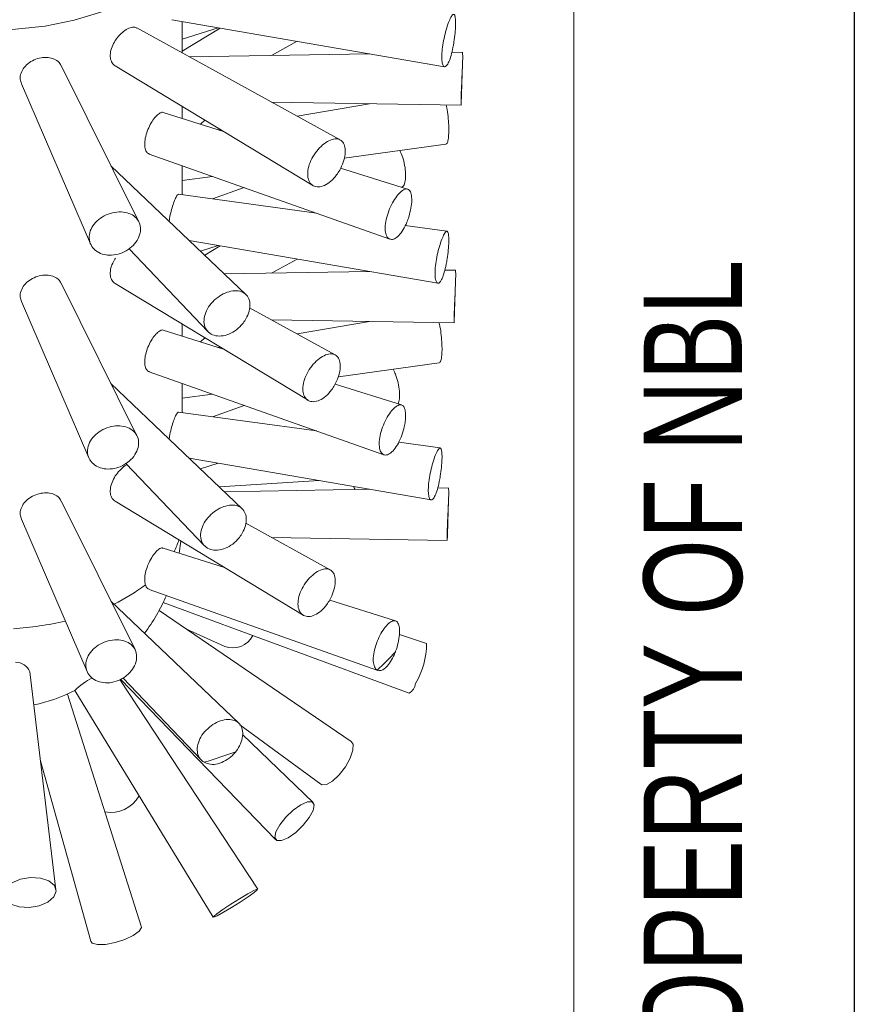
# Model space of a CAD drawing. Header units: millimetres. Extents: x 0 to 210, y 0 to 297.
# Tile 4 of 12: x 180 to 210, y 56 to 91. Entities that reach past the tile are written whole.
import ezdxf

# ---------------------------------------------------------------- set-up
doc = ezdxf.new("R2010")
doc.units = ezdxf.units.MM
doc.layers.add('注释', color=7, linetype='Continuous')
doc.styles.add('SLDTEXTSTYLE0', font='TXT', dxfattribs={"width": 0.75})

msp = doc.modelspace()

# ---------------------------------------------------------------- linework, layer by layer
at = {"color": 7, "linetype": 'Continuous', "lineweight": 15}
for p, q in [((185.68151, 91.24104), (195.39737, 89.56807)), ((191.68167, 86.9611), (184.43863, 90.94757)), ((186.04652, 90.06261), (186.04652, 91.17819)), ((186.04652, 90.55345), (187.33379, 90.95654)), ((187.40666, 90.94399), (186.04652, 90.12133)), ((189.23825, 89.97065), (190.14882, 90.47182)), ((192.72216, 90.02871), (186.30251, 89.92172)), ((196.03186, 90.08388), (195.65862, 90.07765)), ((184.50596, 84.04271), (181.73411, 89.61391)), ((183.65931, 89.5991), (190.70957, 85.33489)), ((195.99478, 88.23302), (196.04113, 89.67806)), ((180.32175, 88.95932), (182.7837, 83.25511)), ((186.04652, 87.72312), (186.04652, 88.15524)), ((189.23825, 88.30592), (195.99172, 88.19337)), ((192.72216, 88.24786), (190.14882, 87.80476)), ((187.52791, 87.25925), (185.37091, 87.93468)), ((186.69751, 87.51928), (186.85291, 87.66751)), ((187.40666, 87.33259), (187.33379, 87.32004)), ((191.82292, 86.30639), (195.44604, 86.80373)), ((184.87742, 86.45724), (193.45289, 83.42403)), ((188.31782, 81.45465), (183.51379, 86.03689)), ((186.04652, 85.00597), (186.04652, 86.04372)), ((194.08366, 85.20643), (191.69614, 85.95404)), ((186.04652, 85.51346), (187.12652, 85.66171)), ((188.26304, 85.25972), (187.12652, 84.85772)), ((190.84117, 84.34781), (185.91955, 85.0234)), ((195.48438, 83.71044), (193.9993, 83.9143)), ((186.30244, 83.37699), (195.15772, 81.8522)), ((186.69751, 83.00016), (187.33379, 83.1994)), ((187.40666, 83.18685), (186.85291, 82.85193)), ((184.15661, 83.07842), (186.96681, 80.13284)), ((189.23825, 82.21351), (190.14882, 82.71468)), ((192.72216, 82.27158), (187.5517, 82.1854)), ((195.78298, 82.32259), (195.40754, 82.31633)), ((184.43784, 76.42249), (181.73411, 81.85677)), ((183.65931, 81.84196), (190.53576, 77.68288)), ((195.74609, 80.47951), (195.79234, 81.92144)), ((180.32175, 81.20219), (182.72309, 75.6384)), ((191.50362, 79.30196), (188.44955, 80.98287)), ((186.04652, 79.96599), (186.04652, 80.3981)), ((189.23825, 80.54879), (195.74297, 80.44037)), ((192.72216, 80.49072), (190.14882, 80.04762)), ((187.52791, 79.50212), (185.37091, 80.17754)), ((186.69751, 79.76214), (186.85291, 79.91037)), ((187.40666, 79.57545), (187.33379, 79.5629)), ((191.61447, 78.52064), (195.20515, 79.01353)), ((184.87742, 78.7001), (193.23872, 75.74264)), ((188.19045, 73.819), (183.51379, 78.27975)), ((186.04652, 77.24883), (186.04652, 78.28658)), ((193.86677, 77.5172), (191.49937, 78.25852)), ((186.04652, 77.75633), (187.12652, 77.90458)), ((190.84117, 76.59067), (185.91955, 77.26626)), ((188.26304, 77.50258), (187.12652, 77.10058)), ((195.24345, 75.98637), (193.766, 76.18918)), ((184.04663, 75.43656), (186.84537, 72.50299)), ((186.30244, 75.61985), (194.91804, 74.13633)), ((186.69751, 75.24302), (187.33379, 75.44226)), ((190.93486, 74.82219), (187.37426, 74.59751)), ((192.72216, 74.51444), (187.5517, 74.42826)), ((195.534, 74.5613), (195.1558, 74.555)), ((184.36965, 68.8024), (181.73411, 74.09963)), ((183.65931, 74.08482), (190.36195, 70.03086)), ((195.50298, 72.90006), (195.54381, 74.17292)), ((180.32175, 73.44505), (182.66248, 68.02172)), ((191.32553, 71.64284), (188.31251, 73.30116)), ((185.94284, 72.24132), (186.00435, 72.66647)), ((189.23825, 72.79165), (195.49373, 72.68739)), ((195.49273, 72.69813), (195.49521, 72.70297)), ((187.52791, 71.74498), (185.37061, 72.4205)), ((184.86961, 70.94572), (193.02439, 68.06132)), ((188.06298, 66.18345), (183.51379, 70.52262)), ((193.65038, 69.82782), (191.31081, 70.56043)), ((192.07345, 65.53422), (185.2252, 70.19292)), ((185.37054, 70.47559), (194.14143, 67.24961)), ((186.18131, 69.5425), (187.56955, 68.90844)), ((194.75832, 69.01802), (193.78973, 69.33774)), ((181.55345, 60.25024), (180.61966, 68.00636)), ((188.74116, 60.27396), (183.83295, 67.73602)), ((183.8555, 67.74879), (189.3899, 62.02812)), ((183.93662, 67.79473), (186.724, 64.87307)), ((182.22351, 67.35028), (187.15943, 59.27099)), ((184.59133, 58.94687), (181.9646, 67.21956)), ((188.10606, 66.12422), (190.99231, 64.00489)), ((190.71263, 63.35405), (188.19896, 65.77414)), ((181.0008, 64.84062), (182.79659, 58.41146)), ((191.02199, 63.9884), (190.99231, 64.00489))]:
    msp.add_line(p, q, dxfattribs=at)
at = {"color": 7, "linetype": 'Continuous', "lineweight": 15, "flags": 128}
for points in [[(174.17, 92.09873), (174.99133, 91.6907), (175.90883, 91.35789), (176.902, 91.10774), (177.94866, 90.94584), (179.02544, 90.8758), (180.10827, 90.89919), (181.17296, 91.01548), (182.19574, 91.22209), (183.15376, 91.51438), (184.02561, 91.88584), (184.79182, 92.32817), (185.43527, 92.83147), (185.9416, 93.38452), (186.29949, 93.97496), (186.50094, 94.5896), (186.54652, 95.05821)], [(192.21678, 74.50602), (192.18035, 74.57079), (192.15323, 74.6124)], [(192.07345, 65.53422), (192.13713, 65.43663), (192.13486, 65.22357), (192.04125, 64.94117), (191.87054, 64.63244), (191.64872, 64.34436), (191.40957, 64.12081), (191.18949, 63.99581), (191.02199, 63.9884)], [(189.82619, 62.10188), (189.59003, 62.00034), (189.42429, 62.00374), (189.35423, 62.11157), (189.39049, 62.30741), (189.52757, 62.56145), (189.74458, 62.83502), (190.0085, 63.08645), (190.27915, 63.27748), (190.51531, 63.37903), (190.68105, 63.37562), (190.75111, 63.26779), (190.71485, 63.07195), (190.57777, 62.81791), (190.36076, 62.54435), (190.09684, 62.29291), (189.82619, 62.10188)], [(179.68939, 60.10397), (179.77109, 60.31204), (179.98237, 60.49561), (180.29108, 60.62673), (180.65021, 60.68543), (181.00509, 60.66279), (181.30169, 60.56224), (181.49486, 60.3991), (181.55519, 60.1982), (181.47349, 59.99013), (181.26221, 59.80656), (180.95351, 59.67544), (180.59438, 59.61673), (180.2395, 59.63938), (179.94289, 59.73992), (179.74972, 59.90307), (179.68939, 60.10397)], [(187.5169, 59.44454), (187.8033, 59.61579), (188.11208, 59.81088), (188.39623, 60.00012), (188.6125, 60.1547), (188.72796, 60.25108), (188.72503, 60.27459), (188.60416, 60.22165), (188.38375, 60.10032), (188.09735, 59.92907), (187.78857, 59.73398), (187.50442, 59.54474), (187.28815, 59.39016), (187.17269, 59.29378), (187.17562, 59.27027), (187.29649, 59.32321), (187.5169, 59.44454)], [(184.59133, 58.94687), (184.59494, 58.90613), (184.51263, 58.7693), (184.30577, 58.61851), (184.00582, 58.47672), (183.65847, 58.36553), (183.31659, 58.30184), (183.03223, 58.29538), (182.84869, 58.3471), (182.79659, 58.41146)]]:
    msp.add_lwpolyline(points, dxfattribs=at)
at = {"color": 1, "linetype": 'Continuous', "lineweight": 15}
for centre, radius, start, end in [((183.43768, 73.51487), 2.62246, 332.36057, 342.112832), ((190.09085, 73.07368), 5.41492, 356.022994, 358.162506), ((181.03595, 75.88755), 6.04074, 295.281358, 307.802662), ((179.36402, 80.43935), 10.91343, 273.518482, 283.36006)]:
    msp.add_arc(centre, radius, start, end, dxfattribs=at)
at = {"color": 7, "linetype": 'Continuous', "lineweight": 15}
for centre, radius, start, end in [((179.29652, 73.41988), 6.75, 323.282364, 336.493119), ((187.84091, 69.68048), 0.81835, 250.634351, 332.325999), ((191.91566, 69.03199), 2.8427, 329.639401, 359.718437), ((186.31201, 75.40995), 9.926, 312.343541, 317.65025), ((180.10306, 67.80186), 0.5556, 21.596073, 88.720429), ((184.35978, 65.04328), 3.14418, 118.765139, 132.799321), ((193.87385, 67.67283), 0.50071, 302.302431, 351.077826), ((179.29652, 73.41988), 6.75, 282.532284, 295.754871), ((180.64545, 85.22579), 21.3531, 286.841052, 290.025121), ((183.52066, 64.13596), 1.13173, 258.544081, 331.596056)]:
    msp.add_arc(centre, radius, start, end, dxfattribs=at)
for points, knots in [([(195.73467, 90.45098), (195.74898, 90.55671), (195.7776, 90.76817), (195.79447, 91.05621), (195.79063, 91.28075), (195.7637, 91.41732), (195.7145, 91.45059), (195.6455, 91.37702), (195.56268, 91.20562), (195.47521, 90.95625), (195.39441, 90.65639), (195.33206, 90.33858), (195.2981, 90.03818), (195.29799, 89.78941), (195.33122, 89.62054), (195.39179, 89.55072), (195.4699, 89.58822), (195.5544, 89.72926), (195.6345, 89.95793), (195.69538, 90.21331), (195.72366, 90.38437), (195.73467, 90.45098)], [0, 0, 0, 0, 0.05363676, 0.10727397, 0.16090866, 0.2146198, 0.26841569, 0.32216519, 0.37574197, 0.42920147, 0.48273384, 0.53644419, 0.590244, 0.64398303, 0.69763032, 0.75126381, 0.80492612, 0.85857824, 0.91219314, 0.96581102, 1, 1, 1, 1]), ([(184.4335, 90.93883), (184.4203, 90.94917), (184.3702, 90.98841), (184.23951, 90.97639), (184.05891, 90.90268), (183.86996, 90.75673), (183.69832, 90.56055), (183.56476, 90.3318), (183.48825, 90.0936), (183.48176, 89.87435), (183.53883, 89.69613), (183.62193, 89.63244), (183.66149, 89.60212)], [0, 0, 0, 0, 0.03882202, 0.1472776, 0.25532566, 0.36270295, 0.47011649, 0.57821554, 0.68666728, 0.7946895, 0.90226975, 1, 1, 1, 1]), ([(181.72459, 89.60948), (181.71503, 89.63456), (181.6815, 89.72247), (181.54512, 89.82529), (181.33469, 89.90105), (181.0845, 89.90567), (180.82912, 89.84346), (180.59571, 89.72055), (180.40994, 89.54786), (180.29727, 89.34223), (180.26314, 89.13512), (180.30815, 89.01502), (180.32821, 88.96151)], [0, 0, 0, 0, 0.04333377, 0.15192666, 0.26102264, 0.36988717, 0.47803874, 0.58602361, 0.69462409, 0.80373664, 0.91256044, 1, 1, 1, 1]), ([(196.032, 90.07511), (196.033, 90.07784), (196.03884, 90.09384), (196.04528, 90.0177), (196.04661, 89.84916), (196.03877, 89.59217), (196.02473, 89.28684), (196.00885, 88.96361), (195.99585, 88.6599), (195.98879, 88.40955), (195.98798, 88.24389), (195.99137, 88.172), (195.99359, 88.21306), (195.99466, 88.23303)], [0, 0, 0, 0, 0.02032765, 0.11901462, 0.21738391, 0.31553196, 0.41380951, 0.5124159, 0.61119163, 0.70985748, 0.80835244, 0.90682023, 1, 1, 1, 1]), ([(195.45136, 88.20237), (195.4599, 88.16972), (195.4911, 88.05046), (195.52541, 87.79428), (195.55068, 87.47792), (195.55237, 87.18665), (195.53192, 86.9629), (195.49606, 86.82659), (195.45993, 86.81758), (195.44449, 86.81372)], [0, 0, 0, 0, 0.06147226, 0.22448555, 0.38801962, 0.55166987, 0.71504781, 0.87820265, 1, 1, 1, 1]), ([(185.37082, 87.93444), (185.37068, 87.93458), (185.34585, 87.95766), (185.26826, 87.92797), (185.14467, 87.83976), (185.00854, 87.67221), (184.88109, 87.45638), (184.77842, 87.21066), (184.71734, 86.96225), (184.70766, 86.7366), (184.753, 86.56716), (184.81694, 86.47286), (184.86869, 86.46708), (184.88016, 86.46579)], [0, 0, 0, 0, 0.00063385, 0.108798, 0.21660677, 0.32372903, 0.43082611, 0.53859034, 0.64675693, 0.75453397, 0.86183764, 0.96937545, 1, 1, 1, 1]), ([(191.66273, 85.87938), (191.71006, 85.97498), (191.80473, 86.16617), (191.86686, 86.45729), (191.86101, 86.70916), (191.78287, 86.89647), (191.64074, 86.9983), (191.44803, 87.00428), (191.22507, 86.9148), (190.99658, 86.74091), (190.78865, 86.50187), (190.62602, 86.22289), (190.52931, 85.93371), (190.5114, 85.66642), (190.57455, 85.45143), (190.71027, 85.31353), (190.90114, 85.26932), (191.12397, 85.32491), (191.35135, 85.47509), (191.53644, 85.67373), (191.62734, 85.82176), (191.66273, 85.87938)], [0, 0, 0, 0, 0.05364565, 0.10729216, 0.16092066, 0.21459443, 0.26836713, 0.32215439, 0.37580199, 0.42928673, 0.48276965, 0.53641304, 0.59019819, 0.64397271, 0.69764869, 0.75127756, 0.80493028, 0.85859267, 0.91222012, 0.96583006, 1, 1, 1, 1]), ([(193.80496, 86.57846), (193.83764, 86.50702), (193.91216, 86.34411), (193.98425, 86.05103), (194.02001, 85.74917), (194.00442, 85.49475), (193.95567, 85.32472), (193.89807, 85.28576), (193.87663, 85.27126)], [0, 0, 0, 0, 0.145309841, 0.331332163, 0.51772011, 0.703928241, 0.889798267, 1, 1, 1, 1]), ([(185.91807, 85.01332), (185.91364, 85.01666), (185.89694, 85.02928), (185.85082, 84.96124), (185.78307, 84.81784), (185.70796, 84.6069), (185.64138, 84.36109), (185.59849, 84.16599), (185.59079, 84.07167), (185.58959, 84.05693)], [0, 0, 0, 0, 0.06519453, 0.24627489, 0.426266, 0.60551105, 0.78542898, 0.96646305, 1, 1, 1, 1]), ([(194.12731, 84.22457), (194.15521, 84.32686), (194.211, 84.53145), (194.23763, 84.81544), (194.21839, 85.04105), (194.15083, 85.18425), (194.04104, 85.22925), (193.89851, 85.17165), (193.73789, 85.0189), (193.57715, 84.78878), (193.4355, 84.5064), (193.3312, 84.20195), (193.27876, 83.90885), (193.28566, 83.66025), (193.35061, 83.48451), (193.46422, 83.40185), (193.611, 83.42242), (193.77244, 83.54471), (193.92872, 83.75511), (194.04964, 83.99624), (194.10554, 84.16057), (194.12731, 84.22457)], [0, 0, 0, 0, 0.0536362, 0.10727285, 0.16090679, 0.21461777, 0.26841422, 0.32216388, 0.37573956, 0.42919748, 0.48272925, 0.53644024, 0.59024067, 0.64397927, 0.69762559, 0.7512586, 0.80492096, 0.85857284, 0.912187, 0.96580431, 1, 1, 1, 1]), ([(183.53508, 82.85062), (183.63835, 82.86401), (183.84487, 82.8908), (184.13532, 83.04069), (184.37018, 83.25161), (184.52485, 83.50633), (184.58225, 83.77238), (184.53642, 84.01978), (184.39219, 84.22126), (184.16483, 84.35559), (183.8792, 84.40901), (183.56754, 84.37681), (183.265, 84.26335), (183.00532, 84.08056), (182.81802, 83.84685), (182.7254, 83.58657), (182.73882, 83.32862), (182.85651, 83.10206), (183.06456, 82.93519), (183.30537, 82.85331), (183.47075, 82.85137), (183.53508, 82.85062)], [0, 0, 0, 0, 0.05361664, 0.10723256, 0.1608711, 0.21453617, 0.26817972, 0.32181176, 0.37551364, 0.4293057, 0.48306612, 0.5366592, 0.59012199, 0.64364089, 0.69733648, 0.7511351, 0.80488317, 0.85853609, 0.91216769, 0.96582826, 1, 1, 1, 1]), ([(195.49269, 82.72603), (195.50702, 82.83132), (195.53568, 83.04192), (195.5528, 83.32952), (195.54939, 83.55433), (195.52304, 83.69191), (195.4745, 83.72679), (195.40617, 83.65527), (195.32388, 83.48611), (195.23673, 83.23894), (195.15598, 82.941), (195.09342, 82.62462), (195.05902, 82.32496), (195.05835, 82.07615), (195.09099, 81.9065), (195.15101, 81.83521), (195.22865, 81.87073), (195.31278, 82.00952), (195.39264, 82.23591), (195.4534, 82.4895), (195.48168, 82.65973), (195.49269, 82.72603)], [0, 0, 0, 0, 0.05363602, 0.10727255, 0.16090499, 0.21461351, 0.2684097, 0.32216232, 0.37574085, 0.42919778, 0.48272552, 0.53643362, 0.59023454, 0.64397498, 0.6976216, 0.75125361, 0.80491562, 0.85856802, 0.912182, 0.96579807, 1, 1, 1, 1]), ([(183.67763, 82.75127), (183.64059, 82.69267), (183.55651, 82.55964), (183.4891, 82.33598), (183.48154, 82.11734), (183.53888, 81.93896), (183.62195, 81.87529), (183.66149, 81.84499)], [0, 0, 0, 0, 0.16837104, 0.38220445, 0.59519097, 0.80730607, 1, 1, 1, 1]), ([(181.72459, 81.85234), (181.71503, 81.87742), (181.6815, 81.96533), (181.54512, 82.06815), (181.33469, 82.14391), (181.0845, 82.14853), (180.82912, 82.08632), (180.59571, 81.96341), (180.40994, 81.79072), (180.29727, 81.58509), (180.26314, 81.37798), (180.30815, 81.25788), (180.32821, 81.20437)], [0, 0, 0, 0, 0.04333377, 0.15192666, 0.26102264, 0.36988717, 0.47803874, 0.58602361, 0.69462409, 0.80373664, 0.91256044, 1, 1, 1, 1]), ([(195.78312, 82.31444), (195.78403, 82.317), (195.78981, 82.33322), (195.7963, 82.25878), (195.7978, 82.0928), (195.79008, 81.83806), (195.77608, 81.53472), (195.76017, 81.2129), (195.74708, 80.90985), (195.73996, 80.65942), (195.73913, 80.4927), (195.74259, 80.41899), (195.7449, 80.4595), (195.74604, 80.47952)], [0, 0, 0, 0, 0.018558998, 0.117126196, 0.215373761, 0.313392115, 0.411535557, 0.510011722, 0.608663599, 0.707206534, 0.805574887, 0.903914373, 1, 1, 1, 1]), ([(188.27794, 80.51793), (188.32869, 80.60786), (188.43019, 80.78772), (188.47787, 81.0631), (188.44001, 81.30258), (188.31396, 81.48254), (188.11402, 81.5832), (187.86077, 81.59464), (187.58234, 81.5168), (187.30998, 81.35917), (187.07453, 81.13861), (186.90352, 80.87788), (186.81807, 80.60464), (186.8291, 80.34929), (186.93505, 80.14105), (187.12275, 80.00429), (187.36953, 79.95587), (187.64664, 80.00253), (187.92081, 80.13989), (188.13723, 80.32486), (188.2385, 80.46382), (188.27794, 80.51793)], [0, 0, 0, 0, 0.05363775, 0.10727609, 0.16090759, 0.21461009, 0.2684031, 0.3221628, 0.37575333, 0.42921414, 0.48273355, 0.53643111, 0.59023058, 0.64397749, 0.69762888, 0.7512601, 0.80492088, 0.85857551, 0.9121919, 0.96580687, 1, 1, 1, 1]), ([(195.19977, 80.44943), (195.21219, 80.40246), (195.24733, 80.26968), (195.28449, 79.99824), (195.30919, 79.68271), (195.31078, 79.39316), (195.2903, 79.17086), (195.25467, 79.03591), (195.21883, 79.0273), (195.20358, 79.02363)], [0, 0, 0, 0, 0.08688684, 0.24565462, 0.40493524, 0.56432548, 0.72344378, 0.88234396, 1, 1, 1, 1]), ([(185.37082, 80.1773), (185.37068, 80.17744), (185.34585, 80.20052), (185.26826, 80.17083), (185.14467, 80.08262), (185.00854, 79.91507), (184.88109, 79.69925), (184.77842, 79.45352), (184.71734, 79.20511), (184.70766, 78.97946), (184.753, 78.81002), (184.81694, 78.71572), (184.86869, 78.70994), (184.88016, 78.70866)], [0, 0, 0, 0, 0.00063385, 0.108798, 0.21660677, 0.32372903, 0.43082611, 0.53859034, 0.64675693, 0.75453397, 0.86183764, 0.96937545, 1, 1, 1, 1]), ([(191.48236, 78.22079), (191.52975, 78.31587), (191.62453, 78.50604), (191.68742, 78.79625), (191.6827, 79.04779), (191.606, 79.23541), (191.46545, 79.33815), (191.27427, 79.34555), (191.0526, 79.25783), (190.82498, 79.08588), (190.61741, 78.84875), (190.45456, 78.57143), (190.3571, 78.28346), (190.33802, 78.01678), (190.39973, 77.8017), (190.53391, 77.66305), (190.72334, 77.61748), (190.94493, 77.67129), (191.17142, 77.81948), (191.35608, 78.01639), (191.44697, 78.16351), (191.48236, 78.22079)], [0, 0, 0, 0, 0.05364547, 0.10729183, 0.16091888, 0.2145899, 0.26836165, 0.32215122, 0.37580137, 0.42928503, 0.48276372, 0.53640383, 0.59018914, 0.64396529, 0.69764129, 0.75126869, 0.8049206, 0.85858326, 0.9122103, 0.96581858, 1, 1, 1, 1]), ([(193.56664, 78.78861), (193.59643, 78.73034), (193.67039, 78.58566), (193.74947, 78.30627), (193.79682, 78.00255), (193.79876, 77.73221), (193.76205, 77.61262), (193.74452, 77.55549)], [0, 0, 0, 0, 0.1467233, 0.3642673, 0.58239743, 0.80046721, 1, 1, 1, 1]), ([(193.99749, 76.929), (194.00556, 77.02089), (194.02169, 77.20468), (193.98469, 77.40486), (193.90486, 77.51953), (193.7843, 77.53319), (193.63533, 77.4459), (193.47337, 77.26826), (193.31701, 77.02054), (193.18533, 76.72943), (193.09577, 76.42618), (193.061, 76.14443), (193.08592, 75.91619), (193.16661, 75.76752), (193.29162, 75.71571), (193.44427, 75.76752), (193.60539, 75.91771), (193.75683, 76.14951), (193.88219, 76.43554), (193.96226, 76.70817), (193.98763, 76.86719), (193.99749, 76.929)], [0, 0, 0, 0, 0.053673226, 0.107343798, 0.16108653, 0.214888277, 0.268592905, 0.322115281, 0.375571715, 0.429154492, 0.482910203, 0.536705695, 0.59041134, 0.644042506, 0.697683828, 0.75134913, 0.804988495, 0.858595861, 0.91222308, 0.965886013, 1, 1, 1, 1]), ([(185.91807, 77.25618), (185.91364, 77.25952), (185.89694, 77.27214), (185.85082, 77.20411), (185.78307, 77.0607), (185.70796, 76.84977), (185.64138, 76.60395), (185.59849, 76.40885), (185.59079, 76.31453), (185.58959, 76.29979)], [0, 0, 0, 0, 0.06519453, 0.24627489, 0.426266, 0.60551105, 0.78542898, 0.96646305, 1, 1, 1, 1]), ([(183.97688, 75.38358), (184.06471, 75.4428), (184.24038, 75.56126), (184.41856, 75.80901), (184.50723, 76.07261), (184.49291, 76.32801), (184.37828, 76.54506), (184.1751, 76.7011), (183.90539, 76.77987), (183.59937, 76.77388), (183.29167, 76.6848), (183.01666, 76.52238), (182.80528, 76.30298), (182.68236, 76.04911), (182.6629, 75.78836), (182.74922, 75.55032), (182.93084, 75.3628), (183.18684, 75.24803), (183.48673, 75.22189), (183.76187, 75.276), (183.91669, 75.35347), (183.97688, 75.38358)], [0, 0, 0, 0, 0.05366295, 0.10732592, 0.16097932, 0.21460641, 0.26827736, 0.32204906, 0.37583872, 0.42948909, 0.48297289, 0.53645151, 0.59009146, 0.64387673, 0.69765298, 0.7513291, 0.80495654, 0.85860845, 0.91227115, 0.96589827, 1, 1, 1, 1]), ([(195.24778, 74.98242), (195.26251, 75.08734), (195.29197, 75.29717), (195.31063, 75.58716), (195.30895, 75.81667), (195.28452, 75.96096), (195.23795, 76.00378), (195.17133, 75.94052), (195.0902, 75.77896), (195.00338, 75.53796), (194.92199, 75.24415), (194.85783, 74.92936), (194.82112, 74.6285), (194.81782, 74.37582), (194.84799, 74.20006), (194.90606, 74.12113), (194.98249, 74.14829), (195.06619, 74.27898), (195.14628, 74.49852), (195.20769, 74.74771), (195.23654, 74.91662), (195.24778, 74.98242)], [0, 0, 0, 0, 0.053636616, 0.107273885, 0.160902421, 0.214601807, 0.268395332, 0.322158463, 0.375750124, 0.429206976, 0.482720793, 0.536416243, 0.590217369, 0.643965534, 0.697615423, 0.751244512, 0.804904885, 0.858559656, 0.912174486, 0.965786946, 1, 1, 1, 1]), ([(184.09071, 75.39036), (184.07953, 75.38591), (184.00903, 75.35784), (183.86934, 75.23873), (183.69849, 75.04728), (183.56471, 74.81725), (183.48827, 74.57939), (183.48176, 74.36006), (183.53883, 74.18186), (183.62193, 74.11817), (183.66149, 74.08785)], [0, 0, 0, 0, 0.02645534, 0.16683427, 0.3072606, 0.44858311, 0.59036672, 0.73158879, 0.87223306, 1, 1, 1, 1]), ([(181.72459, 74.09521), (181.71503, 74.12028), (181.6815, 74.2082), (181.54512, 74.31101), (181.33469, 74.38677), (181.0845, 74.3914), (180.82912, 74.32918), (180.59571, 74.20627), (180.40994, 74.03359), (180.29727, 73.82795), (180.26314, 73.62085), (180.30815, 73.50074), (180.32821, 73.44723)], [0, 0, 0, 0, 0.04333377, 0.15192666, 0.26102264, 0.36988717, 0.47803874, 0.58602361, 0.69462409, 0.80373664, 0.91256044, 1, 1, 1, 1]), ([(195.53411, 74.55475), (195.53776, 74.5499), (195.54565, 74.5394), (195.54942, 74.39679), (195.54467, 74.17097), (195.53228, 73.88135), (195.51643, 73.56326), (195.50194, 73.2512), (195.49266, 72.98107), (195.48995, 72.78381), (195.49157, 72.71466), (195.49271, 72.69839), (195.49273, 72.69813)], [0, 0, 0, 0, 0.09673049, 0.20942197, 0.32176088, 0.43410137, 0.54679382, 0.65978991, 0.77275472, 0.88550279, 0.99815378, 1, 1, 1, 1]), ([(188.14775, 72.88187), (188.1987, 72.97129), (188.3006, 73.15015), (188.34962, 73.42469), (188.3135, 73.66391), (188.18948, 73.84427), (187.9916, 73.94593), (187.74021, 73.95887), (187.46317, 73.88286), (187.19163, 73.72721), (186.95628, 73.5086), (186.78464, 73.24954), (186.69791, 72.97748), (186.70719, 72.72268), (186.81113, 72.51427), (186.9968, 72.37664), (187.24173, 72.32675), (187.51739, 72.37153), (187.79064, 72.50683), (188.00678, 72.69003), (188.10824, 72.82809), (188.14775, 72.88187)], [0, 0, 0, 0, 0.05363717, 0.10727497, 0.16090432, 0.21460399, 0.26839696, 0.32215981, 0.3757525, 0.42921104, 0.48272565, 0.53642052, 0.59022093, 0.64396944, 0.69762035, 0.75125001, 0.80491036, 0.85856532, 0.91218091, 0.96579402, 1, 1, 1, 1]), ([(185.36737, 72.41076), (185.35733, 72.41673), (185.31996, 72.43895), (185.22554, 72.39073), (185.09558, 72.27199), (184.96063, 72.08463), (184.84014, 71.85533), (184.75073, 71.60525), (184.70786, 71.36268), (184.71487, 71.20208), (184.73432, 71.13035), (184.73859, 71.1146)], [0, 0, 0, 0, 0.04821543, 0.17950274, 0.31007259, 0.43999226, 0.57026865, 0.70138877, 0.83264124, 0.96323072, 1, 1, 1, 1]), ([(191.30961, 70.57567), (191.35614, 70.67057), (191.44919, 70.86038), (191.50941, 71.14857), (191.50231, 71.39727), (191.42372, 71.58147), (191.28193, 71.68065), (191.09028, 71.68475), (190.86899, 71.59438), (190.6426, 71.42068), (190.437, 71.18287), (190.27667, 70.90597), (190.18204, 70.61949), (190.16574, 70.35523), (190.22981, 70.14326), (190.36563, 70.00805), (190.55575, 69.96591), (190.77702, 70.02273), (191.00224, 70.17315), (191.18516, 70.37118), (191.27473, 70.51835), (191.30961, 70.57567)], [0, 0, 0, 0, 0.05364386, 0.10728863, 0.16091409, 0.21458667, 0.2683616, 0.32215022, 0.37579365, 0.42927099, 0.48275028, 0.53639636, 0.5901854, 0.64395918, 0.69763067, 0.75125652, 0.80490923, 0.85857125, 0.91219588, 0.96580295, 1, 1, 1, 1]), ([(184.73859, 71.1146), (184.7584, 71.06381), (184.79083, 70.98067), (184.85013, 70.9624), (184.8732, 70.9553)], [0, 0, 0, 0, 0.61092541, 1, 1, 1, 1]), ([(193.64778, 68.72326), (193.6504, 68.73025), (193.6895, 68.83488), (193.75173, 69.04761), (193.7977, 69.34169), (193.79594, 69.58997), (193.7463, 69.76436), (193.65228, 69.84598), (193.52167, 69.82616), (193.3672, 69.70798), (193.20567, 69.50566), (193.05593, 69.24171), (192.93676, 68.94434), (192.86436, 68.64577), (192.84915, 68.37941), (192.89299, 68.1758), (192.95803, 68.09634), (192.99728, 68.07382), (192.99791, 68.07345)], [0, 0, 0, 0, 0.0050779, 0.07606119, 0.1470298, 0.21796227, 0.28895643, 0.36008727, 0.43123805, 0.50219652, 0.57293299, 0.64367046, 0.71462955, 0.78577982, 0.85691041, 0.92790451, 0.99883749, 1, 1, 1, 1]), ([(184.18807, 67.98692), (184.24946, 68.06605), (184.37224, 68.2243), (184.44185, 68.49094), (184.41487, 68.74058), (184.28739, 68.94977), (184.07463, 69.09523), (183.79922, 69.16228), (183.49225, 69.14465), (183.18839, 69.04525), (182.92155, 68.87472), (182.72187, 68.65018), (182.61297, 68.39481), (182.60819, 68.13657), (182.70802, 67.9049), (182.9005, 67.72686), (183.16315, 67.6241), (183.46609, 67.60964), (183.77318, 67.68661), (184.02154, 67.82418), (184.14139, 67.9413), (184.18807, 67.98692)], [0, 0, 0, 0, 0.05364089, 0.10728263, 0.16090848, 0.21459088, 0.26837393, 0.32215425, 0.3757778, 0.42924557, 0.48273671, 0.5364022, 0.59019741, 0.64396198, 0.69762449, 0.75125097, 0.80490691, 0.85856659, 0.91218717, 0.96579582, 1, 1, 1, 1]), ([(192.99791, 68.07345), (193.04025, 68.06108), (193.12496, 68.03632), (193.283, 68.12882), (193.44141, 68.3072), (193.56622, 68.52156), (193.62643, 68.67044), (193.64778, 68.72326)], [0, 0, 0, 0, 0.21972338, 0.43954669, 0.65935581, 0.87915976, 1, 1, 1, 1]), ([(187.95743, 65.16365), (187.96203, 65.16952), (188.03095, 65.25745), (188.14026, 65.44364), (188.21683, 65.71876), (188.20418, 65.96927), (188.10354, 66.16691), (187.92485, 66.29072), (187.68656, 66.32796), (187.41469, 66.27573), (187.13975, 66.14092), (186.89275, 65.93834), (186.70219, 65.68888), (186.59129, 65.41866), (186.57423, 65.1573), (186.65286, 64.93474), (186.76389, 64.82804), (186.83074, 64.78911), (186.83182, 64.78848)], [0, 0, 0, 0, 0.0050779, 0.07606119, 0.1470298, 0.21796227, 0.28895643, 0.36008727, 0.43123805, 0.50219652, 0.57293299, 0.64367046, 0.71462955, 0.78577982, 0.85691041, 0.92790451, 0.99883749, 1, 1, 1, 1]), ([(186.83182, 64.78848), (186.90415, 64.75837), (187.04884, 64.69813), (187.32136, 64.72403), (187.59611, 64.83541), (187.81393, 64.99677), (187.91986, 65.11995), (187.95743, 65.16365)], [0, 0, 0, 0, 0.219723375, 0.439546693, 0.659355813, 0.879159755, 1, 1, 1, 1])]:
    msp.add_open_spline(points, degree=3, knots=knots, dxfattribs=at)
at = {"layer": '注释'}
msp.add_line((210, 297), (210, 0), dxfattribs=at)
at = {"layer": '注释', "lineweight": 15}
msp.add_line((200, 287), (200, 10), dxfattribs=at)

# ---------------------------------------------------------------- texts
at = {"color": 7, "linetype": 'Continuous', "lineweight": 0, "insert": (202.49296, 9.68335), "char_height": 3.5, "attachment_point": 1, "rotation": 90, "style": 'SLDTEXTSTYLE0'}
msp.add_mtext('CONFIDENTIAL ©  2022 PROPERTY OF NBL', dxfattribs=at)

doc.saveas('drawing.dxf')
